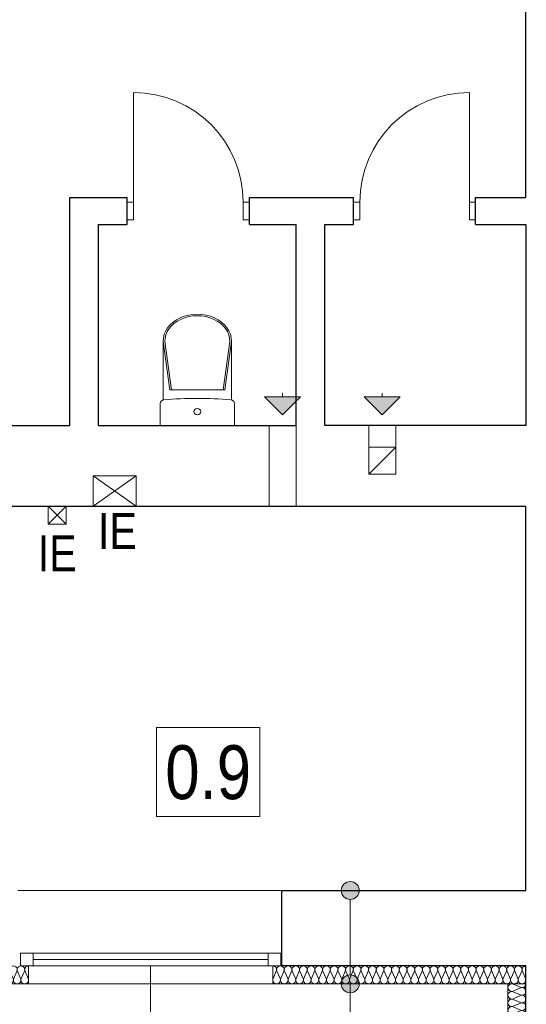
# Model space of a CAD drawing. Extents: x -543332 to -323966, y -9028 to 137422.
# Tile 7 of 250: x -500858 to -498036, y 37214 to 42698. Entities that reach past the tile are written whole.
import ezdxf

# ---------------------------------------------------------------- set-up
doc = ezdxf.new("R2010")
doc.units = 0
doc.header["$MEASUREMENT"] = 0
for name, color, linetype in [('Arch ocieplenie', 8, 'Continuous'), ('Arch opisy', 8, 'Continuous'), ('INWENT wyposarzenie', 8, 'Continuous'), ('Istniejące kominy', 8, 'Continuous')]:
    doc.layers.add(name, color=color, linetype=linetype)
for name, color, linetype, lineweight in [('Arch ocieplenie_Nr_Pióra__44', 8, 'Continuous', 9), ('Arch ocieplenie_Nr_Pióra__9', 8, 'Continuous', 9), ('Arch opisy_Nr_Pióra__21', 8, 'Continuous', 9), ('Arch wykończenie_Nr_Pióra__3', 8, 'Continuous', 18), ('INSTALACJA IE_Nr_Pióra__88', 8, 'Continuous', 20), ('INWENT OPISY_Nr_Pióra__21', 8, 'Continuous', 9), ('INWENT OPISY_Nr_Pióra__88', 8, 'Continuous', 20), ('INWENT wyposarzenie_Nr_Pióra__21', 8, 'Continuous', 9), ('INWENT. DRZWI_Nr_Pióra__5', 8, 'Continuous', 13), ('INWENT. OKNA_Nr_Pióra__5', 8, 'Continuous', 13), ('INWENT.ŚCIANY_Nr_Pióra__1', 8, 'Continuous', 25), ('INWENT.ŚCIANY_Nr_Pióra__21', 8, 'Continuous', 9), ('Istniejące kominy_Nr_Pióra__21', 8, 'Continuous', 9)]:
    doc.layers.add(name, color=color, linetype=linetype, lineweight=lineweight)
doc.styles.add('GENERATED_STYLE_4', font='ARIALN.TTF')
doc.styles.add('GENERATED_STYLE_7', font='ARIALN.TTF')

# ---------------------------------------------------------------- blocks, each defined once
blk = doc.blocks.new('Izolacja cieplna 14_20', base_point=(-499448.3, 37427.6))
at = {"layer": 'Arch ocieplenie_Nr_Pióra__9', "linetype": 'Continuous'}
for p, q in [((-499446.5, 37357.4), (-499428.8, 37397.8)), ((-499425.2, 37397.8), (-499407.4, 37357.4)), ((-499403.8, 37357.4), (-499386, 37397.8)), ((-499382.4, 37397.8), (-499364.7, 37357.4)), ((-499361.1, 37357.4), (-499343.3, 37397.8)), ((-499339.7, 37397.8), (-499321.9, 37357.4)), ((-499318.3, 37357.4), (-499300.6, 37397.8)), ((-499297, 37397.8), (-499279.2, 37357.4)), ((-499275.6, 37357.4), (-499257.8, 37397.8)), ((-499254.3, 37397.8), (-499236.5, 37357.4)), ((-499232.9, 37357.4), (-499215.1, 37397.8)), ((-499211.5, 37397.8), (-499193.8, 37357.4)), ((-499190.2, 37357.4), (-499172.4, 37397.8)), ((-499168.8, 37397.8), (-499151, 37357.4)), ((-499147.4, 37357.4), (-499129.7, 37397.8)), ((-499126.1, 37397.8), (-499108.3, 37357.4)), ((-499104.7, 37357.4), (-499086.9, 37397.8)), ((-499083.3, 37397.8), (-499065.6, 37357.4)), ((-499062, 37357.4), (-499044.2, 37397.8)), ((-499040.6, 37397.8), (-499022.8, 37357.4)), ((-499019.3, 37357.4), (-499001.5, 37397.8)), ((-498997.9, 37397.8), (-498980.1, 37357.4)), ((-498976.5, 37357.4), (-498958.8, 37397.8)), ((-498955.2, 37397.8), (-498937.4, 37357.4)), ((-498933.8, 37357.4), (-498916, 37397.8)), ((-498912.4, 37397.8), (-498894.7, 37357.4)), ((-498891.1, 37357.4), (-498873.3, 37397.8)), ((-498869.7, 37397.8), (-498851.9, 37357.4)), ((-498848.3, 37357.4), (-498830.6, 37397.8)), ((-498827, 37397.8), (-498809.2, 37357.4)), ((-498805.6, 37357.4), (-498787.8, 37397.8)), ((-498784.3, 37397.8), (-498766.5, 37357.4)), ((-498762.9, 37357.4), (-498745.1, 37397.8)), ((-498741.5, 37397.8), (-498723.8, 37357.4)), ((-498720.2, 37357.4), (-498702.4, 37397.8)), ((-498698.8, 37397.8), (-498681, 37357.4)), ((-498677.4, 37357.4), (-498659.7, 37397.8)), ((-498656.1, 37397.8), (-498638.3, 37357.4)), ((-498634.7, 37357.4), (-498616.9, 37397.8)), ((-498613.3, 37397.8), (-498595.6, 37357.4)), ((-498592, 37357.4), (-498574.2, 37397.8)), ((-498570.6, 37397.8), (-498552.8, 37357.4)), ((-498549.3, 37357.4), (-498531.5, 37397.8)), ((-498527.9, 37397.8), (-498510.1, 37357.4)), ((-498506.5, 37357.4), (-498488.8, 37397.8)), ((-498485.2, 37397.8), (-498467.4, 37357.4)), ((-498463.8, 37357.4), (-498446, 37397.8)), ((-498442.4, 37397.8), (-498424.7, 37357.4)), ((-498421.1, 37357.4), (-498403.3, 37397.8)), ((-498399.7, 37397.8), (-498381.9, 37357.4)), ((-498378.3, 37357.4), (-498360.6, 37397.8)), ((-498357, 37397.8), (-498339.2, 37357.4)), ((-498335.6, 37357.4), (-498317.8, 37397.8)), ((-498314.3, 37397.8), (-498296.5, 37357.4)), ((-498292.9, 37357.4), (-498275.1, 37397.8)), ((-498271.5, 37397.8), (-498253.8, 37357.4)), ((-498250.2, 37357.4), (-498232.4, 37397.8)), ((-498228.8, 37397.8), (-498211, 37357.4)), ((-498207.4, 37357.4), (-498189.7, 37397.8)), ((-498186.1, 37397.8), (-498168.3, 37357.4)), ((-498164.7, 37357.4), (-498146.9, 37397.8)), ((-498143.3, 37397.8), (-498125.6, 37357.4)), ((-498122, 37357.4), (-498104.2, 37397.8)), ((-498100.6, 37397.8), (-498082.8, 37357.4)), ((-498079.3, 37357.4), (-498061.5, 37397.8)), ((-498057.9, 37397.8), (-498040.1, 37357.4))]:
    blk.add_line(p, q, dxfattribs=at)
for centre, start_param, end_param in [((-499448.3, 37406.4), 5.870392, 7.853982), ((-499405.6, 37406.4), 5.870392, 9.837571), ((-499362.9, 37406.4), 5.870392, 9.837571), ((-499320.1, 37406.4), 5.870392, 9.837571), ((-499277.4, 37406.4), 5.870392, 9.837571), ((-499234.7, 37406.4), 5.870392, 9.837571), ((-499192, 37406.4), 5.870392, 9.837571), ((-499149.2, 37406.4), 5.870392, 9.837571), ((-499106.5, 37406.4), 5.870392, 9.837571), ((-499063.8, 37406.4), 5.870392, 9.837571), ((-499021.1, 37406.4), 5.870392, 9.837571), ((-498978.3, 37406.4), 5.870392, 9.837571), ((-498935.6, 37406.4), 5.870392, 9.837571), ((-498892.9, 37406.4), 5.870392, 9.837571), ((-498850.1, 37406.4), 5.870392, 9.837571), ((-498807.4, 37406.4), 5.870392, 9.837571), ((-498764.7, 37406.4), 5.870392, 9.837571), ((-498722, 37406.4), 5.870392, 9.837571), ((-498679.2, 37406.4), 5.870392, 9.837571), ((-498636.5, 37406.4), 5.870392, 9.837571), ((-498593.8, 37406.4), 5.870392, 9.837571), ((-498551.1, 37406.4), 5.870392, 9.837571), ((-498508.3, 37406.4), 5.870392, 9.837571), ((-498465.6, 37406.4), 5.870392, 9.837571), ((-498422.9, 37406.4), 5.870392, 9.837571), ((-498380.1, 37406.4), 5.870392, 9.837571), ((-498337.4, 37406.4), 5.870392, 9.837571), ((-498294.7, 37406.4), 5.870392, 9.837571), ((-498252, 37406.4), 5.870392, 9.837571), ((-498209.2, 37406.4), 5.870392, 9.837571), ((-498166.5, 37406.4), 5.870392, 9.837571), ((-498123.8, 37406.4), 5.870392, 9.837571), ((-498081.1, 37406.4), 5.870392, 9.837571), ((-498038.3, 37406.4), 1.570796, 3.554385), ((-499427, 37348.9), 2.728799, 6.695979), ((-499384.2, 37348.9), 2.728799, 6.695979), ((-499341.5, 37348.9), 2.728799, 6.695979), ((-499298.8, 37348.9), 2.728799, 6.695979), ((-499256.1, 37348.9), 2.728799, 6.695979), ((-499213.3, 37348.9), 2.728799, 6.695979), ((-499170.6, 37348.9), 2.728799, 6.695979), ((-499127.9, 37348.9), 2.728799, 6.695979), ((-499085.1, 37348.9), 2.728799, 6.695979), ((-499042.4, 37348.9), 2.728799, 6.695979), ((-498999.7, 37348.9), 2.728799, 6.695979), ((-498957, 37348.9), 2.728799, 6.695979), ((-498914.2, 37348.9), 2.728799, 6.695979), ((-498871.5, 37348.9), 2.728799, 6.695979), ((-498828.8, 37348.9), 2.728799, 6.695979), ((-498786.1, 37348.9), 2.728799, 6.695979), ((-498743.3, 37348.9), 2.728799, 6.695979), ((-498700.6, 37348.9), 2.728799, 6.695979), ((-498657.9, 37348.9), 2.728799, 6.695979), ((-498615.1, 37348.9), 2.728799, 6.695979), ((-498572.4, 37348.9), 2.728799, 6.695979), ((-498529.7, 37348.9), 2.728799, 6.695979), ((-498487, 37348.9), 2.728799, 6.695979), ((-498444.2, 37348.9), 2.728799, 6.695979), ((-498401.5, 37348.9), 2.728799, 6.695979), ((-498358.8, 37348.9), 2.728799, 6.695979), ((-498316.1, 37348.9), 2.728799, 6.695979), ((-498273.3, 37348.9), 2.728799, 6.695979), ((-498230.6, 37348.9), 2.728799, 6.695979), ((-498187.9, 37348.9), 2.728799, 6.695979), ((-498145.1, 37348.9), 2.728799, 6.695979), ((-498102.4, 37348.9), 2.728799, 6.695979), ((-498059.7, 37348.9), 2.728799, 6.695979)]:
    blk.add_ellipse(centre, major_axis=(21.4, 0), ratio=0.995514, start_param=start_param, end_param=end_param, dxfattribs=at)
blk = doc.blocks.new('Izolacja cieplna 14_22', base_point=(-498038.3, 37327.6))
at = {"layer": 'Arch ocieplenie_Nr_Pióra__44', "linetype": 'Continuous'}
for p, q in [((-498108.5, 37325.9), (-498068.1, 37308.2)), ((-498068.1, 37304.7), (-498108.5, 37287.1)), ((-498108.5, 37283.5), (-498068.1, 37265.9)), ((-498068.1, 37262.3), (-498108.5, 37244.7)), ((-498108.5, 37241.1), (-498068.1, 37223.5)), ((-498068.1, 37220), (-498108.5, 37202.4)), ((-498108.5, 37198.8), (-498068.1, 37181.2)), ((-498068.1, 37177.6), (-498108.5, 37160)), ((-498108.5, 37156.4), (-498068.1, 37138.8)), ((-498068.1, 37135.3), (-498108.5, 37117.6)), ((-498108.5, 37114.1), (-498068.1, 37096.5)), ((-498068.1, 37092.9), (-498108.5, 37075.3)), ((-498108.5, 37071.7), (-498068.1, 37054.1)), ((-498068.1, 37050.6), (-498108.5, 37032.9)), ((-498108.5, 37029.4), (-498068.1, 37011.8)), ((-498068.1, 37008.2), (-498108.5, 36990.6)), ((-498108.5, 36987), (-498068.1, 36969.4)), ((-498068.1, 36965.9), (-498108.5, 36948.2)), ((-498108.5, 36944.7), (-498068.1, 36927.1)), ((-498068.1, 36923.5), (-498108.5, 36905.9)), ((-498108.5, 36902.3), (-498068.1, 36884.7)), ((-498068.1, 36881.1), (-498108.5, 36863.5)), ((-498108.5, 36860), (-498068.1, 36842.4)), ((-498068.1, 36838.8), (-498108.5, 36821.2)), ((-498108.5, 36817.6), (-498068.1, 36800)), ((-498068.1, 36796.4), (-498108.5, 36778.8)), ((-498108.5, 36775.3), (-498068.1, 36757.6)), ((-498068.1, 36754.1), (-498108.5, 36736.5)), ((-498108.5, 36732.9), (-498068.1, 36715.3)), ((-498068.1, 36711.7), (-498108.5, 36694.1)), ((-498108.5, 36690.6), (-498068.1, 36672.9)), ((-498068.1, 36669.4), (-498108.5, 36651.8)), ((-498108.5, 36648.2), (-498068.1, 36630.6)), ((-498068.1, 36627), (-498108.5, 36609.4))]:
    blk.add_line(p, q, dxfattribs=at)
for centre, start_param, end_param in [((-498117.1, 37306.5), 1.158003, 5.125183), ((-498059.6, 37327.6), 4.299596, 6.283185), ((-498059.6, 37285.3), 4.299595, 8.266774), ((-498117.1, 37264.1), 1.158003, 5.125183), ((-498117.1, 37221.7), 1.158003, 5.125183), ((-498059.6, 37242.9), 4.299595, 8.266774), ((-498117.1, 37179.4), 1.158003, 5.125183), ((-498059.6, 37200.6), 4.299595, 8.266774), ((-498117.1, 37137), 1.158003, 5.125183), ((-498059.6, 37158.2), 4.299595, 8.266774), ((-498059.6, 37115.9), 4.299595, 8.266774), ((-498117.1, 37094.7), 1.158003, 5.125183), ((-498059.6, 37073.5), 4.299595, 8.266774), ((-498117.1, 37052.3), 1.158003, 5.125183), ((-498117.1, 37010), 1.158003, 5.125183), ((-498059.6, 37031.2), 4.299595, 8.266774), ((-498117.1, 36967.6), 1.158003, 5.125183), ((-498059.6, 36988.8), 4.299595, 8.266774), ((-498059.6, 36946.5), 4.299595, 8.266774), ((-498117.1, 36925.3), 1.158003, 5.125183), ((-498059.6, 36904.1), 4.299595, 8.266774), ((-498117.1, 36882.9), 1.158003, 5.125183), ((-498117.1, 36840.6), 1.158003, 5.125183), ((-498059.6, 36861.7), 4.299595, 8.266774), ((-498117.1, 36798.2), 1.158003, 5.125183), ((-498059.6, 36819.4), 4.299595, 8.266774), ((-498117.1, 36755.9), 1.158003, 5.125183), ((-498059.6, 36777), 4.299595, 8.266774), ((-498059.6, 36734.7), 4.299595, 8.266774), ((-498117.1, 36713.5), 1.158003, 5.125183), ((-498117.1, 36671.2), 1.158003, 5.125183), ((-498059.6, 36692.3), 4.299595, 8.266774), ((-498117.1, 36628.8), 1.158003, 5.125183), ((-498059.6, 36650), 4.299595, 8.266774), ((-498059.6, 36607.6), 0, 1.983589)]:
    blk.add_ellipse(centre, major_axis=(21.3, 0), ratio=0.995704, start_param=start_param, end_param=end_param, dxfattribs=at)
blk = doc.blocks.new('Izolacja cieplna 14_77', base_point=(-501483.3, 37427.6))
at = {"layer": 'Arch ocieplenie_Nr_Pióra__9', "linetype": 'Continuous'}
for p, q in [((-501481.6, 37357.4), (-501464, 37397.8)), ((-501460.5, 37397.8), (-501442.9, 37357.4)), ((-501439.4, 37357.4), (-501421.8, 37397.8)), ((-501418.3, 37397.8), (-501400.7, 37357.4)), ((-501397.2, 37357.4), (-501379.6, 37397.8)), ((-501376.1, 37397.8), (-501358.5, 37357.4)), ((-501355, 37357.4), (-501337.4, 37397.8)), ((-501333.9, 37397.8), (-501316.3, 37357.4)), ((-501312.8, 37357.4), (-501295.3, 37397.8)), ((-501291.7, 37397.8), (-501274.2, 37357.4)), ((-501270.6, 37357.4), (-501253.1, 37397.8)), ((-501249.5, 37397.8), (-501232, 37357.4)), ((-501228.4, 37357.4), (-501210.9, 37397.8)), ((-501207.3, 37397.8), (-501189.8, 37357.4)), ((-501186.2, 37357.4), (-501168.7, 37397.8)), ((-501165.1, 37397.8), (-501147.6, 37357.4)), ((-501144.1, 37357.4), (-501126.5, 37397.8)), ((-501123, 37397.8), (-501105.4, 37357.4)), ((-501101.9, 37357.4), (-501084.3, 37397.8)), ((-501080.8, 37397.8), (-501063.2, 37357.4)), ((-501059.7, 37357.4), (-501042.1, 37397.8)), ((-501038.6, 37397.8), (-501021, 37357.4)), ((-501017.5, 37357.4), (-500999.9, 37397.8)), ((-500996.4, 37397.8), (-500978.8, 37357.4)), ((-500975.3, 37357.4), (-500957.8, 37397.8)), ((-500954.2, 37397.8), (-500936.7, 37357.4)), ((-500933.1, 37357.4), (-500915.6, 37397.8)), ((-500912, 37397.8), (-500894.5, 37357.4)), ((-500890.9, 37357.4), (-500873.4, 37397.8)), ((-500869.8, 37397.8), (-500852.3, 37357.4)), ((-500848.7, 37357.4), (-500831.2, 37397.8)), ((-500827.6, 37397.8), (-500810.1, 37357.4))]:
    blk.add_line(p, q, dxfattribs=at)
for centre, start_param, end_param in [((-501483.3, 37406.4), 4.299596, 6.283185), ((-501441.1, 37406.4), 4.299595, 8.266774), ((-501399, 37406.4), 4.299595, 8.266774), ((-501356.8, 37406.4), 4.299595, 8.266774), ((-501314.6, 37406.4), 4.299595, 8.266774), ((-501272.4, 37406.4), 4.299595, 8.266774), ((-501230.2, 37406.4), 4.299595, 8.266774), ((-501188, 37406.4), 4.299595, 8.266774), ((-501145.8, 37406.4), 4.299595, 8.266774), ((-501103.6, 37406.4), 4.299595, 8.266774), ((-501061.5, 37406.4), 4.299595, 8.266774), ((-501019.3, 37406.4), 4.299595, 8.266774), ((-500977.1, 37406.4), 4.299595, 8.266774), ((-500934.9, 37406.4), 4.299595, 8.266774), ((-500892.7, 37406.4), 4.299595, 8.266774), ((-500850.5, 37406.4), 4.299595, 8.266774), ((-500808.3, 37406.4), 6.283185, 8.266774), ((-501462.2, 37348.9), 1.158003, 5.125183), ((-501420, 37348.9), 1.158003, 5.125183), ((-501377.9, 37348.9), 1.158003, 5.125183), ((-501335.7, 37348.9), 1.158003, 5.125183), ((-501293.5, 37348.9), 1.158003, 5.125183), ((-501251.3, 37348.9), 1.158003, 5.125183), ((-501209.1, 37348.9), 1.158003, 5.125183), ((-501166.9, 37348.9), 1.158003, 5.125183), ((-501124.7, 37348.9), 1.158003, 5.125183), ((-501082.5, 37348.9), 1.158003, 5.125183), ((-501040.4, 37348.9), 1.158003, 5.125183), ((-500998.2, 37348.9), 1.158003, 5.125183), ((-500956, 37348.9), 1.158003, 5.125183), ((-500913.8, 37348.9), 1.158003, 5.125183), ((-500871.6, 37348.9), 1.158003, 5.125183), ((-500829.4, 37348.9), 1.158003, 5.125183)]:
    blk.add_ellipse(centre, major_axis=(0, 21.3), ratio=0.991816, start_param=start_param, end_param=end_param, dxfattribs=at)
blk = doc.blocks.new('Symbol WC 2 14_247', base_point=(-499661.1, 40437.6))
at = {"layer": 'INWENT wyposarzenie_Nr_Pióra__21', "linetype": 'Continuous'}
for p, q in [((-500059.2, 40579.8), (-500059.2, 40906.6)), ((-500059.2, 40906.1), (-500022, 40637.3)), ((-500049.4, 40906.1), (-500012.3, 40637.3)), ((-499687.2, 40906.1), (-499724.4, 40637.3)), ((-499677.5, 40906.1), (-499714.6, 40637.3)), ((-499677.5, 40580), (-499677.5, 40906.6)), ((-499868.3, 40637.3), (-500022, 40637.3)), ((-499868.3, 40637.3), (-499714.6, 40637.3)), ((-500075.6, 40437.6), (-500075.6, 40560.2)), ((-499661.1, 40437.6), (-499661.1, 40560.2)), ((-499661.1, 40437.6), (-500075.6, 40437.6))]:
    blk.add_line(p, q, dxfattribs=at)
for centre, major_axis, ratio, start_param, end_param in [((-499868.3, 40906.6), (190.8, 0), 0.791506, 0, 3.141593), ((-499868.3, 40906.1), (181.1, 0), 0.790357, 0, 3.141593), ((-499868.3, 39068.3), (-1773.6, 0), 0.857479, 4.60742, 4.817236), ((-500051.5, 40560.2), (-24.1, 0), 0.857479, 4.812804, 6.283185), ((-499685.1, 40560.2), (-24.1, 0), 0.857479, 3.141593, 4.602988)]:
    blk.add_ellipse(centre, major_axis=major_axis, ratio=ratio, start_param=start_param, end_param=end_param, dxfattribs=at)
blk.add_ellipse((-499868.3, 40515), major_axis=(-20.1, 0), ratio=0.857479, dxfattribs=at)
blk = doc.blocks.new('Linia_1', base_point=(-499393.3, 40497.6))
at = {"layer": 'Istniejące kominy_Nr_Pióra__21', "linetype": 'Continuous'}
blk.add_hatch(color=256, dxfattribs=at).paths.add_polyline_path([(-499393.3, 40497.6), (-499493.3, 40597.6), (-499293.3, 40597.6)], flags=0)
for p, q in [((-499393.3, 40497.6), (-499493.3, 40597.6)), ((-499493.3, 40597.6), (-499293.3, 40597.6)), ((-499393.3, 40597.6), (-499393.3, 40617.6)), ((-499393.3, 40497.6), (-499293.3, 40597.6))]:
    blk.add_line(p, q, dxfattribs=at)
blk = doc.blocks.new('Linia_2', base_point=(-498838.3, 40497.6))
at = {"layer": 'Istniejące kominy_Nr_Pióra__21', "linetype": 'Continuous'}
blk.add_hatch(color=256, dxfattribs=at).paths.add_polyline_path([(-498838.3, 40497.6), (-498938.3, 40597.6), (-498738.3, 40597.6)], flags=0)
for p, q in [((-498838.3, 40497.6), (-498938.3, 40597.6)), ((-498938.3, 40597.6), (-498738.3, 40597.6)), ((-498838.3, 40597.6), (-498838.3, 40617.6)), ((-498838.3, 40497.6), (-498738.3, 40597.6))]:
    blk.add_line(p, q, dxfattribs=at)
blk = doc.blocks.new('Linia_53', base_point=(-499016.7, 37847.6))
at = {"layer": 'Arch opisy_Nr_Pióra__21', "linetype": 'Continuous'}
for points in [[(-498966.7, 37847.6), (-498970.5, 37866.8), (-498981.4, 37883), (-498997.6, 37893.8), (-499016.7, 37897.6), (-499035.9, 37893.8), (-499052.1, 37883), (-499062.9, 37866.8), (-499066.7, 37847.6), (-499062.9, 37828.5), (-499052.1, 37812.3), (-499035.9, 37801.4), (-499016.7, 37797.6), (-498997.6, 37801.4), (-498981.4, 37812.3), (-498970.5, 37828.5)], [(-498966.7, 37327.6), (-498970.5, 37346.8), (-498981.4, 37363), (-498997.6, 37373.8), (-499016.7, 37377.6), (-499035.9, 37373.8), (-499052.1, 37363), (-499062.9, 37346.8), (-499066.7, 37327.6), (-499062.9, 37308.5), (-499052.1, 37292.3), (-499035.9, 37281.4), (-499016.7, 37277.6), (-498997.6, 37281.4), (-498981.4, 37292.3), (-498970.5, 37308.5)]]:
    blk.add_hatch(color=256, dxfattribs=at).paths.add_polyline_path(points, flags=0)
blk.add_line((-499016.7, 37797.6), (-499016.7, 37377.6), dxfattribs=at)
for centre in [(-499016.7, 37847.6), (-499016.7, 37327.6)]:
    blk.add_circle(centre, 50, dxfattribs=at)
blk = doc.blocks.new('Linia_54', base_point=(-499016.7, 37327.6))
at = {"layer": 'Arch opisy_Nr_Pióra__21', "linetype": 'Continuous'}
blk.add_line((-499016.7, 37327.6), (-499016.7, 36505), dxfattribs=at)
blk.add_circle((-499016.7, 36205), 300, dxfattribs=at)

msp = doc.modelspace()

# ---------------------------------------------------------------- linework, layer by layer
at = {"layer": 'Arch wykończenie_Nr_Pióra__3', "linetype": 'Continuous'}
for p, q in [((-500808.3, 37427.6), (-500808.3, 37327.6)), ((-499448.3, 37427.6), (-499448.3, 37327.6)), ((-500808.3, 37327.6), (-501483.3, 37327.6)), ((-499448.3, 37327.6), (-498038.3, 37327.6)), ((-498138.3, 36607.6), (-498138.3, 37327.6))]:
    msp.add_line(p, q, dxfattribs=at)
at = {"layer": 'INSTALACJA IE_Nr_Pióra__88', "linetype": 'Continuous'}
for p, q in [((-500448.3, 40157.6), (-500208.3, 40157.6)), ((-500448.3, 39987.6), (-500448.3, 40157.6)), ((-500208.3, 39987.6), (-500448.3, 40157.6)), ((-500208.3, 40157.6), (-500448.3, 39987.6)), ((-500208.3, 40157.6), (-500208.3, 39987.6)), ((-500698.3, 39987.6), (-500598.3, 39987.6)), ((-500698.3, 39887.6), (-500698.3, 39987.6)), ((-500598.3, 39887.6), (-500698.3, 39987.6)), ((-500598.3, 39987.6), (-500698.3, 39887.6)), ((-500598.3, 39987.6), (-500598.3, 39887.6)), ((-500208.3, 39987.6), (-500448.3, 39987.6)), ((-500598.3, 39887.6), (-500698.3, 39887.6))]:
    msp.add_line(p, q, dxfattribs=at)
at = {"layer": 'INWENT. DRZWI_Nr_Pióra__5', "linetype": 'Continuous'}
for p, q in [((-500223.3, 41682.6), (-500223.3, 42292.6)), ((-498353.3, 41682.6), (-498353.3, 42292.6)), ((-500258.3, 41682.6), (-500223.3, 41682.6)), ((-500223.3, 41682.6), (-500223.3, 41582.6)), ((-499578.3, 41682.6), (-499613.3, 41682.6)), ((-499613.3, 41682.6), (-499613.3, 41582.6)), ((-498998.3, 41682.6), (-498963.3, 41682.6)), ((-498963.3, 41682.6), (-498963.3, 41582.6)), ((-498318.3, 41682.6), (-498353.3, 41682.6)), ((-498353.3, 41682.6), (-498353.3, 41582.6)), ((-500223.3, 41582.6), (-500258.3, 41582.6)), ((-499613.3, 41582.6), (-499578.3, 41582.6)), ((-498963.3, 41582.6), (-498998.3, 41582.6)), ((-498353.3, 41582.6), (-498318.3, 41582.6))]:
    msp.add_line(p, q, dxfattribs=at)
for centre, start, end in [((-500223.3, 41682.6), 0, 90), ((-498353.3, 41682.6), 90, 180)]:
    msp.add_arc(centre, 610, start, end, dxfattribs=at)
at = {"layer": 'INWENT. OKNA_Nr_Pióra__5', "linetype": 'Continuous'}
for p, q in [((-499403.3, 37497.6), (-500853.3, 37497.6)), ((-500853.3, 37427.6), (-500853.3, 37497.6)), ((-500783.3, 37427.6), (-500783.3, 37497.6)), ((-500783.3, 37462.6), (-499473.3, 37462.6)), ((-499473.3, 37427.6), (-499473.3, 37497.6)), ((-499403.3, 37497.6), (-499403.3, 37427.6)), ((-499403.3, 37427.6), (-500853.3, 37427.6)), ((-500128.3, 37427.6), (-500128.3, 36517.6))]:
    msp.add_line(p, q, dxfattribs=at)
at = {"layer": 'INWENT.ŚCIANY_Nr_Pióra__1', "linetype": 'Continuous'}
for p, q in [((-498038.3, 41707.6), (-498038.3, 44627.6)), ((-500578.3, 40437.6), (-500578.3, 41707.6)), ((-500578.3, 41707.6), (-500258.3, 41707.6)), ((-500258.3, 41557.6), (-500258.3, 41707.6)), ((-499578.3, 41557.6), (-499578.3, 41707.6)), ((-499578.3, 41707.6), (-498998.3, 41707.6)), ((-498998.3, 41557.6), (-498998.3, 41707.6)), ((-498318.3, 41557.6), (-498318.3, 41707.6)), ((-498318.3, 41707.6), (-498038.3, 41707.6)), ((-500418.3, 40437.6), (-500418.3, 41557.6)), ((-500418.3, 41557.6), (-500258.3, 41557.6)), ((-499578.3, 41557.6), (-499318.3, 41557.6)), ((-499318.3, 40437.6), (-499318.3, 41557.6)), ((-499158.3, 40437.6), (-499158.3, 41557.6)), ((-499158.3, 41557.6), (-498998.3, 41557.6)), ((-498318.3, 41557.6), (-498038.3, 41557.6)), ((-498038.3, 41557.6), (-498038.3, 40437.6)), ((-501598.3, 40437.6), (-500578.3, 40437.6)), ((-500418.3, 40437.6), (-499318.3, 40437.6)), ((-498038.3, 40437.6), (-499158.3, 40437.6)), ((-500938.3, 39987.6), (-498038.3, 39987.6)), ((-498038.3, 37847.6), (-498038.3, 39987.6)), ((-499398.3, 37427.6), (-499398.3, 37847.6)), ((-499398.3, 37847.6), (-498038.3, 37847.6)), ((-498038.3, 37427.6), (-499398.3, 37427.6)), ((-498038.3, 35807.6), (-498038.3, 37427.6))]:
    msp.add_line(p, q, dxfattribs=at)
at = {"layer": 'INWENT.ŚCIANY_Nr_Pióra__21', "linetype": 'Continuous'}
for p, q in [((-500868.3, 37847.6), (-499398.3, 37847.6)), ((-500808.3, 37327.6), (-499448.3, 37327.6))]:
    msp.add_line(p, q, dxfattribs=at)
at = {"layer": 'Istniejące kominy_Nr_Pióra__21', "linetype": 'Continuous'}
for p, q in [((-499468.3, 39987.6), (-499468.3, 40437.6)), ((-499318.3, 40437.6), (-499318.3, 39987.6)), ((-498913.3, 40167.6), (-498913.3, 40437.6)), ((-498763.3, 40437.6), (-498763.3, 40167.6)), ((-498913.3, 40317.6), (-498763.3, 40317.6)), ((-498913.3, 40167.6), (-498763.3, 40317.6)), ((-498763.3, 40167.6), (-498913.3, 40167.6))]:
    msp.add_line(p, q, dxfattribs=at)

# ---------------------------------------------------------------- block references
at = {"layer": 'Arch ocieplenie', "color": 104, "linetype": 'Continuous', "lineweight": 13, "true_color": 0x029e21}
for name, p in [('Izolacja cieplna 14_77', (-501483.3, 37427.6)), ('Izolacja cieplna 14_20', (-499448.3, 37427.6)), ('Izolacja cieplna 14_22', (-498038.3, 37327.6))]:
    msp.add_blockref(name, p, dxfattribs=at)
at = {"layer": 'Arch opisy', "linetype": 'Continuous'}
for name, p in [('Linia_53', (-499016.7, 37847.6)), ('Linia_54', (-499016.7, 37327.6))]:
    msp.add_blockref(name, p, dxfattribs=at)
at = {"layer": 'INWENT wyposarzenie', "color": 104, "linetype": 'Continuous', "lineweight": 13, "true_color": 0x029e21}
msp.add_blockref('Symbol WC 2 14_247', (-499661.1, 40437.6), dxfattribs=at)
at = {"layer": 'Istniejące kominy', "linetype": 'Continuous'}
for name, p in [('Linia_1', (-499393.3, 40497.6)), ('Linia_2', (-498838.3, 40497.6))]:
    msp.add_blockref(name, p, dxfattribs=at)

# ---------------------------------------------------------------- texts
at = {"layer": 'INWENT OPISY_Nr_Pióra__88', "linetype": 'Continuous', "char_height": 200, "attachment_point": 2, "style": 'GENERATED_STYLE_7'}
for insert in [(-500313.3, 39949.8), (-500648.3, 39825.1)]:
    msp.add_mtext('{IE}', dxfattribs=dict(at, insert=insert))

# ---------------------------------------------------------------- wipeouts: each hides what was drawn before it
at = {"linetype": 'Continuous', "ltscale": 2005156.122847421}
msp.add_wipeout([(-500095.8, 38754.7), (-499519.8, 38754.7), (-499519.8, 38260.6), (-500095.8, 38260.6)], dxfattribs=at).dxf.layer = 'INWENT OPISY_Nr_Pióra__21'

# ---------------------------------------------------------------- next in the draw order: linework, layer by layer
at = {"layer": 'INWENT OPISY_Nr_Pióra__21', "linetype": 'Continuous', "flags": 128}
msp.add_lwpolyline([(-500095.8, 38754.7), (-499519.8, 38754.7), (-499519.8, 38260.6), (-500095.8, 38260.6)], close=True, dxfattribs=at)

# ---------------------------------------------------------------- next in the draw order: texts
at = {"layer": 'INWENT OPISY_Nr_Pióra__21', "linetype": 'Continuous', "insert": (-499807.8, 38352.3), "char_height": 300, "attachment_point": 8, "style": 'GENERATED_STYLE_4'}
msp.add_mtext('{0.9 }', dxfattribs=at)

doc.saveas('drawing.dxf')
